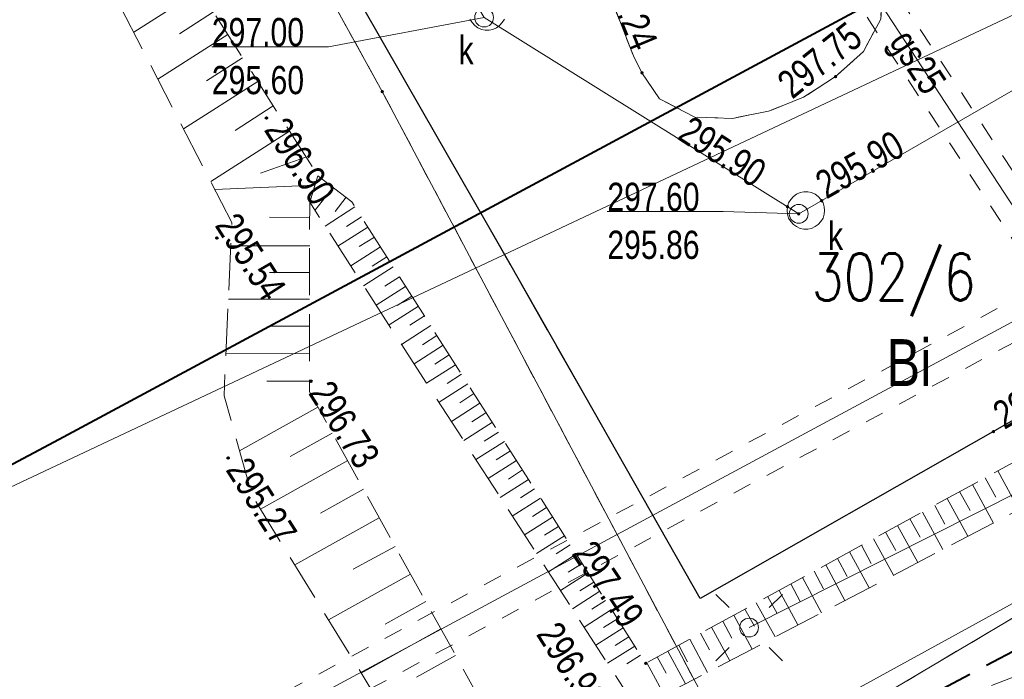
# Model space of a CAD drawing. Header units: metres. Extents: x 7437397 to 7437781, y 5556608 to 5556944.
# Tile 32 of 46: x 7437637 to 7437664, y 5556764 to 5556781. Entities that reach past the tile are written whole.
import ezdxf

# ---------------------------------------------------------------- set-up
doc = ezdxf.new("R2010")
doc.units = ezdxf.units.M
doc.header["$MEASUREMENT"] = 0
for name, pattern in [('0.5_0.5', [1.5, 0.5, -0.5, 0.5]), ('BUBZ01-500', [1.75, 1.25, -0.5]), ('EGBU01-500', [1, 0.5, -0.5]), ('KTCR02-500', [1.5, 1, -0.5]), ('KTJZ01-500', [2, 1.5, -0.5])]:
    doc.linetypes.add(name, pattern=pattern)
doc.layers.get('0').update_dxf_attribs({"color": 250, "lineweight": 5})
for name, color, linetype, lineweight in [('203-Punkt załamania granicy działki nie stabilizowany', 7, 'Continuous', 5), ('BUBZ01', 250, 'Continuous', 5), ('EGBD03', 250, 'Continuous', 5), ('EGBP04_03', 250, 'Continuous', 5), ('EGBU01', 250, 'Continuous', 5), ('GAZ', 50, 'Continuous', 30), ('komora podziemna - przewód kanalizacyjny (powierzchnia)', 7, 'Continuous', 5), ('KTJZ01', 250, 'Continuous', 5), ('KTKR01', 250, 'Continuous', 5), ('latarnia (punkt)', 7, 'Continuous', 5), ('MPZP', 250, 'Continuous', 5), ('przewód elektroenergetyczny (linia)', 7, 'Continuous', 5), ('przewód gazowy (linia)', 7, 'Continuous', 5), ('przewód gazowy (linia)-Atr1', 7, 'Continuous', 5), ('przewód kanalizacyjny (linia)', 7, 'Continuous', 5), ('punkt o określonej wysokości (sieć kanalizacyjna)', 7, 'Continuous', 5), ('punkt o określonej wysokości (sieć kanalizacyjna)-Atr2', 7, 'Continuous', 5), ('punkt o określonej wysokości (sieć kanalizacyjna)-Atr3', 7, 'Continuous', 5), ('punkt wysokościowy naturalny', 7, 'Continuous', 5), ('punkt wysokościowy sztuczny', 7, 'Continuous', 5), ('RTPW01', 250, 'Continuous', 5), ('RTPW02', 250, 'Continuous', 5), ('rzedne dla projektanta', 250, 'Continuous', 5), ('SUPG_01', 250, 'Continuous', 5), ('SUPT_01', 250, 'Continuous', 5), ('SUPW_01', 250, 'Continuous', 5), ('właz okrągły - siec kanalizacyjna (punkt)', 7, 'Continuous', 5), ('właz okrągły - siec kanalizacyjna (punkt)-Atr17', 7, 'Continuous', 5)]:
    doc.layers.add(name, color=color, linetype=linetype, lineweight=lineweight)
doc.styles.get("Standard").update_dxf_attribs({"font": 'txt.shx', "width": 0.75})
doc.linetypes.add('KTOK05_01-500', pattern='A,3.75,[13,dgnlstyle-rozp_2015.shx,S=0.002778,R=0,X=0,Y=0],3.75', length=7.5)

# ---------------------------------------------------------------- blocks, each defined once
blk = doc.blocks.new('US22')
at = {"color": 0, "linetype": 'Continuous', "lineweight": 13, "ltscale": 10}
blk.add_circle((0, 0), 2.5, dxfattribs=at)
blk = doc.blocks.new('PW01')
at = {"layer": 'punkt wysokościowy naturalny', "linetype": 'Continuous', "lineweight": 13}
h = blk.add_hatch(color=0, dxfattribs=at)
edge = h.paths.add_edge_path()
edge.add_arc((0, 0), 0.45, 0, 360)
blk = doc.blocks.new('SM01')
at = {"color": 0, "linetype": 'Continuous', "lineweight": 13, "ltscale": 10}
for p, q in [((-5.3, 5.31), (-8.83, 8.84)), ((5.31, 5.31), (8.84, 8.84)), ((-5.3, -5.3), (-8.83, -8.83)), ((5.31, -5.3), (8.84, -8.83))]:
    blk.add_line(p, q, dxfattribs=at)
blk.add_circle((0, 0), 2.5, dxfattribs=at)
blk = doc.blocks.new('203')
at = {"layer": '203-Punkt załamania granicy działki nie stabilizowany', "linetype": 'Continuous', "lineweight": 13}
h = blk.add_hatch(color=96, dxfattribs=at)
edge = h.paths.add_edge_path()
edge.add_arc((0, 0), 0.45, 0, 360)
blk = doc.blocks.new('PW02')
at = {"layer": 'punkt wysokościowy sztuczny', "linetype": 'Continuous', "lineweight": 13}
h = blk.add_hatch(color=0, dxfattribs=at)
edge = h.paths.add_edge_path()
edge.add_arc((0, 0), 0.45, 0, 360)

msp = doc.modelspace()

# ---------------------------------------------------------------- linework, layer by layer
at = {"layer": 'BUBZ01', "color": 7, "linetype": 'BUBZ01-500', "lineweight": 13, "flags": 128}
for points in [[(7437640.018, 5556785.654), (7437638.515, 5556784.867), (7437643.11, 5556775.98), (7437642.9, 5556771.37), (7437643.65, 5556768.72), (7437650.54, 5556757.5), (7437653.18, 5556756.46), (7437670.11, 5556765.04), (7437677.9, 5556769.59), (7437683.09, 5556775.4), (7437676.3, 5556770.28), (7437669.43, 5556766.05), (7437652.3, 5556759.37), (7437651.48, 5556760.11), (7437645.17, 5556771.48), (7437645.18, 5556776.52), (7437645.4, 5556777.22), (7437640.018, 5556785.654)], [(7437645.4, 5556777.22), (7437646.3, 5556776.53), (7437654.12, 5556764.26), (7437666.36, 5556770.95), (7437677.29, 5556776.98), (7437678.76, 5556776.43), (7437667.36, 5556770.08), (7437653.89, 5556763.04), (7437645.18, 5556776.52), (7437645.4, 5556777.22)]]:
    msp.add_lwpolyline(points, close=True, dxfattribs=at)
at = {"layer": 'BUBZ01', "color": 7, "linetype": 'Continuous', "lineweight": 13, "flags": 128}
for points in [[(7437642.25, 5556782.16), (7437640.5, 5556781.04)], [(7437642.62, 5556781.58), (7437641.72, 5556781)], [(7437643, 5556780.98), (7437641.14, 5556779.79)], [(7437643.39, 5556780.36), (7437642.43, 5556779.75)], [(7437643.8, 5556779.73), (7437641.82, 5556778.47)], [(7437644.21, 5556779.08), (7437643.2, 5556778.43)], [(7437644.64, 5556778.41), (7437642.55, 5556777.07)], [(7437645.08, 5556777.72), (7437643.87, 5556777.29)], [(7437645.32, 5556776.97), (7437642.66, 5556776.86)], [(7437645.8, 5556776.92), (7437645.32, 5556776.3)], [(7437646.15, 5556776.65), (7437645.86, 5556776.27)], [(7437646.38, 5556776.4), (7437645.59, 5556775.88)], [(7437645.18, 5556776.11), (7437644.11, 5556776.12)], [(7437646.56, 5556776.13), (7437646.16, 5556775.87)], [(7437646.73, 5556775.86), (7437645.93, 5556775.35)], [(7437646.9, 5556775.59), (7437646.5, 5556775.34)], [(7437645.18, 5556775.36), (7437643.08, 5556775.36)], [(7437647.06, 5556775.33), (7437646.27, 5556774.83)], [(7437647.23, 5556775.07), (7437646.84, 5556774.82)], [(7437645.18, 5556774.65), (7437644.11, 5556774.65)], [(7437647.4, 5556774.8), (7437646.61, 5556774.3)], [(7437647.57, 5556774.54), (7437647.18, 5556774.29)], [(7437647.73, 5556774.28), (7437646.95, 5556773.78)], [(7437645.17, 5556773.94), (7437643.02, 5556773.94)], [(7437647.9, 5556774.02), (7437647.51, 5556773.77)], [(7437648.07, 5556773.76), (7437647.29, 5556773.26)], [(7437648.23, 5556773.5), (7437647.84, 5556773.25)], [(7437645.17, 5556773.22), (7437644.08, 5556773.22)], [(7437648.4, 5556773.24), (7437647.62, 5556772.74)], [(7437648.56, 5556772.98), (7437648.18, 5556772.73)], [(7437645.17, 5556772.49), (7437642.95, 5556772.5)], [(7437648.73, 5556772.72), (7437647.96, 5556772.22)], [(7437648.89, 5556772.46), (7437648.51, 5556772.21)], [(7437649.06, 5556772.2), (7437648.29, 5556771.71)], [(7437645.17, 5556771.76), (7437644.04, 5556771.76)], [(7437649.22, 5556771.95), (7437648.84, 5556771.7)], [(7437649.39, 5556771.69), (7437648.62, 5556771.2)], [(7437649.71, 5556771.18), (7437648.95, 5556770.69)], [(7437649.55, 5556771.43), (7437649.17, 5556771.19)], [(7437645.4, 5556771.07), (7437643.31, 5556769.91)], [(7437649.87, 5556770.92), (7437649.49, 5556770.68)], [(7437650.04, 5556770.67), (7437649.28, 5556770.18)], [(7437650.2, 5556770.41), (7437649.82, 5556770.17)], [(7437645.78, 5556770.38), (7437644.66, 5556769.76)], [(7437650.36, 5556770.16), (7437649.6, 5556769.68)], [(7437650.52, 5556769.91), (7437650.14, 5556769.67)], [(7437646.19, 5556769.65), (7437643.87, 5556768.36)], [(7437650.68, 5556769.65), (7437649.93, 5556769.17)], [(7437650.84, 5556769.4), (7437650.47, 5556769.16)], [(7437663.49, 5556769.38), (7437664.05, 5556768.35)], [(7437651, 5556769.15), (7437650.25, 5556768.67)], [(7437663.15, 5556769.19), (7437663.43, 5556768.68)], [(7437646.61, 5556768.89), (7437645.47, 5556768.25)], [(7437651.16, 5556768.9), (7437650.79, 5556768.66)], [(7437662.47, 5556768.83), (7437662.75, 5556768.32)], [(7437662.81, 5556769.01), (7437663.37, 5556767.99)], [(7437651.32, 5556768.65), (7437650.57, 5556768.17)], [(7437662.14, 5556768.64), (7437662.69, 5556767.64)], [(7437651.48, 5556768.4), (7437651.11, 5556768.16)], [(7437661.81, 5556768.46), (7437662.08, 5556767.96)], [(7437647.03, 5556768.13), (7437644.78, 5556766.88)], [(7437651.64, 5556768.15), (7437650.89, 5556767.68)], [(7437661.15, 5556768.1), (7437661.42, 5556767.61)], [(7437661.48, 5556768.28), (7437662.02, 5556767.29)], [(7437651.8, 5556767.9), (7437651.43, 5556767.67)], [(7437660.82, 5556767.92), (7437661.36, 5556766.94)], [(7437651.96, 5556767.65), (7437651.21, 5556767.18)], [(7437660.18, 5556767.57), (7437660.71, 5556766.6)], [(7437660.5, 5556767.75), (7437660.77, 5556767.26)], [(7437647.45, 5556767.37), (7437646.34, 5556766.76)], [(7437652.11, 5556767.41), (7437651.74, 5556767.17)], [(7437659.86, 5556767.4), (7437660.12, 5556766.91)], [(7437652.27, 5556767.16), (7437651.53, 5556766.69)], [(7437659.22, 5556767.05), (7437659.48, 5556766.57)], [(7437659.54, 5556767.22), (7437660.06, 5556766.27)], [(7437652.43, 5556766.91), (7437652.06, 5556766.68)], [(7437658.91, 5556766.88), (7437659.42, 5556765.93)], [(7437647.86, 5556766.63), (7437645.68, 5556765.42)], [(7437652.59, 5556766.67), (7437651.85, 5556766.2)], [(7437658.29, 5556766.54), (7437658.8, 5556765.6)], [(7437658.6, 5556766.71), (7437658.85, 5556766.24)], [(7437652.74, 5556766.42), (7437652.37, 5556766.19)], [(7437657.67, 5556766.2), (7437658.17, 5556765.28)], [(7437657.98, 5556766.37), (7437658.23, 5556765.9)], [(7437652.9, 5556766.18), (7437652.17, 5556765.71)], [(7437657.37, 5556766.03), (7437657.62, 5556765.58)], [(7437648.27, 5556765.9), (7437647.19, 5556765.3)], [(7437653.21, 5556765.69), (7437652.48, 5556765.22)], [(7437653.05, 5556765.93), (7437652.69, 5556765.7)], [(7437656.76, 5556765.7), (7437657.01, 5556765.25)], [(7437657.06, 5556765.87), (7437657.56, 5556764.96)], [(7437653.37, 5556765.44), (7437653, 5556765.21)], [(7437656.46, 5556765.54), (7437656.95, 5556764.64)], [(7437648.67, 5556765.18), (7437646.55, 5556764)], [(7437653.52, 5556765.2), (7437652.79, 5556764.74)], [(7437655.87, 5556765.22), (7437656.36, 5556764.33)], [(7437656.17, 5556765.38), (7437656.41, 5556764.93)], [(7437653.67, 5556764.96), (7437653.31, 5556764.73)], [(7437655.29, 5556764.9), (7437655.76, 5556764.02)], [(7437655.58, 5556765.06), (7437655.82, 5556764.62)], [(7437653.83, 5556764.72), (7437653.1, 5556764.26)], [(7437655, 5556764.74), (7437655.23, 5556764.3)], [(7437649.06, 5556764.47), (7437648.02, 5556763.89)], [(7437653.98, 5556764.48), (7437653.62, 5556764.25)], [(7437654.42, 5556764.43), (7437654.66, 5556764)], [(7437654.71, 5556764.58), (7437655.18, 5556763.71)], [(7437654.15, 5556764.27), (7437654.61, 5556763.42)]]:
    msp.add_lwpolyline(points, dxfattribs=at)
at = {"layer": 'EGBD03', "color": 96, "linetype": 'Continuous', "lineweight": 13, "flags": 128}
for points in [[(7437642.867, 5556787.146), (7437647.11, 5556779.46)], [(7437647.11, 5556779.46), (7437656.77, 5556761.25)], [(7437656.77, 5556761.25), (7437683.04, 5556776.81)]]:
    msp.add_lwpolyline(points, dxfattribs=at)
at = {"layer": 'EGBU01', "color": 96, "linetype": 'EGBU01-500', "lineweight": 13, "flags": 128}
for points in [[(7437642.867, 5556787.146), (7437647.11, 5556779.46)], [(7437647.11, 5556779.46), (7437642.867, 5556787.146)], [(7437647.11, 5556779.46), (7437656.77, 5556761.25)], [(7437656.77, 5556761.25), (7437647.11, 5556779.46)], [(7437656.77, 5556761.25), (7437683.04, 5556776.81)], [(7437683.04, 5556776.81), (7437656.77, 5556761.25)]]:
    msp.add_lwpolyline(points, dxfattribs=at)
at = {"layer": 'GAZ', "linetype": '0.5_0.5', "lineweight": 20}
for points in [[(7437665.529, 5556774.835), (7437658.54, 5556785.509)], [(7437596.987, 5556737.911), (7437664.663, 5556774.332), (7437657.704, 5556784.961)], [(7437597.461, 5556737.031), (7437665.632, 5556773.718)]]:
    msp.add_lwpolyline(points, dxfattribs=at)
at = {"layer": 'komora podziemna - przewód kanalizacyjny (powierzchnia)', "color": 36, "linetype": 'Continuous', "lineweight": 13, "flags": 128}
msp.add_lwpolyline([(7437650.36, 5556781.39), (7437650.3, 5556781.3), (7437650.23, 5556781.22), (7437650.15, 5556781.16), (7437650.05, 5556781.11), (7437649.95, 5556781.09), (7437649.85, 5556781.09), (7437649.75, 5556781.11), (7437649.65, 5556781.16), (7437649.57, 5556781.22), (7437649.5, 5556781.3), (7437649.44, 5556781.39)], dxfattribs=at)
msp.add_lwpolyline([(7437658.88, 5556776.3), (7437658.87, 5556776.2), (7437658.84, 5556776.1), (7437658.78, 5556776.01), (7437658.71, 5556775.93), (7437658.63, 5556775.87), (7437658.53, 5556775.82), (7437658.43, 5556775.8), (7437658.33, 5556775.8), (7437658.23, 5556775.82), (7437658.13, 5556775.87), (7437658.05, 5556775.93), (7437657.98, 5556776.01), (7437657.92, 5556776.1), (7437657.89, 5556776.2), (7437657.88, 5556776.3), (7437657.89, 5556776.4), (7437657.92, 5556776.5), (7437657.98, 5556776.59), (7437658.05, 5556776.67), (7437658.13, 5556776.73), (7437658.23, 5556776.78), (7437658.33, 5556776.8), (7437658.43, 5556776.8), (7437658.53, 5556776.78), (7437658.63, 5556776.73), (7437658.71, 5556776.67), (7437658.78, 5556776.59), (7437658.84, 5556776.5), (7437658.87, 5556776.4), (7437658.88, 5556776.3)], close=True, dxfattribs=at)
at = {"layer": 'KTJZ01', "color": 7, "linetype": 'KTJZ01-500', "lineweight": 13, "flags": 128}
for points in [[(7437651.362, 5556791.595), (7437643.343, 5556787.396), (7437648.19, 5556778.92), (7437655.57, 5556765.98), (7437663.42, 5556770.45), (7437676.91, 5556778.17), (7437675.01, 5556781.56), (7437675.11, 5556782.48), (7437675.77, 5556783.33), (7437676.52, 5556783.95), (7437677.46, 5556784.41), (7437678.43, 5556784.63), (7437679.46, 5556784.67), (7437680.43, 5556784.44), (7437681.37, 5556784), (7437682.16, 5556783.33), (7437682.81, 5556782.48), (7437676.39, 5556793.29), (7437676.47, 5556792.28), (7437676.31, 5556791.28), (7437675.94, 5556790.63), (7437669.49, 5556786.95), (7437667.38, 5556785.74), (7437666.84, 5556785.69), (7437666.12, 5556785.98), (7437665.59, 5556786.48), (7437665.01, 5556787.22), (7437659.73, 5556784.21), (7437660.45, 5556782.43), (7437660.37, 5556781.39), (7437659.91, 5556780.53), (7437659.17, 5556779.86), (7437658.32, 5556779.31), (7437657.39, 5556778.94), (7437656.43, 5556778.75), (7437655.43, 5556778.78), (7437654.49, 5556779.27), (7437654.02, 5556779.96), (7437653.79, 5556780.41), (7437650.9, 5556787.87), (7437650.22, 5556789.76), (7437651.87, 5556790.71), (7437651.362, 5556791.595)], [(7437658.92, 5556785.68), (7437659.73, 5556784.21), (7437660.45, 5556782.43), (7437660.37, 5556781.39), (7437659.91, 5556780.53), (7437659.17, 5556779.86), (7437658.32, 5556779.31), (7437657.39, 5556778.94), (7437656.43, 5556778.75), (7437655.43, 5556778.78), (7437654.49, 5556779.27), (7437654.02, 5556779.96), (7437653.79, 5556780.41), (7437650.9, 5556787.87), (7437650.22, 5556789.76), (7437651.87, 5556790.71), (7437655.78, 5556783.9), (7437658.92, 5556785.68)]]:
    msp.add_lwpolyline(points, close=True, dxfattribs=at)
at = {"layer": 'KTKR01', "color": 7, "linetype": 'Continuous', "lineweight": 30, "flags": 128}
msp.add_lwpolyline([(7437685.25, 5556778.28), (7437682.81, 5556782.48), (7437682.16, 5556783.33), (7437681.37, 5556784), (7437680.43, 5556784.44), (7437679.46, 5556784.67), (7437678.43, 5556784.63), (7437677.46, 5556784.41), (7437676.52, 5556783.95), (7437675.77, 5556783.33), (7437675.11, 5556782.48), (7437675.01, 5556781.56), (7437676.91, 5556778.17), (7437663.42, 5556770.45), (7437655.57, 5556765.98), (7437650.54, 5556774.83), (7437648.19, 5556778.92), (7437643.343, 5556787.396)], dxfattribs=at)
at = {"layer": 'MPZP', "color": 212, "linetype": 'KTOK05_01-500', "lineweight": 40, "flags": 128}
msp.add_lwpolyline([(7437480.35, 5556702.039), (7437498.164, 5556705.138), (7437519.727, 5556710.673), (7437570.307, 5556733.919), (7437638.513, 5556770.222), (7437729.943, 5556819.329)], dxfattribs=at)
at = {"layer": 'MPZP', "color": 212, "linetype": 'KTCR02-500', "lineweight": 40, "flags": 128}
msp.add_lwpolyline([(7437738.295, 5556803.984), (7437715.191, 5556791.784), (7437661.349, 5556763.226), (7437574.511, 5556717.006), (7437530.05, 5556696.506), (7437525.798, 5556698.029), (7437514.19, 5556719.761)], dxfattribs=at)
at = {"layer": 'przewód elektroenergetyczny (linia)', "color": 1, "linetype": 'Continuous', "lineweight": 13, "flags": 128}
msp.add_lwpolyline([(7437656.87, 5556765.21), (7437682.33, 5556778.03), (7437683.26, 5556778.5)], dxfattribs=at)
at = {"layer": 'przewód gazowy (linia)', "color": 52, "linetype": 'Continuous', "lineweight": 13, "flags": 128}
msp.add_lwpolyline([(7437658.04, 5556785.36), (7437665.38, 5556774.15)], dxfattribs=at)
at = {"layer": 'przewód kanalizacyjny (linia)', "color": 36, "linetype": 'Continuous', "lineweight": 13, "flags": 128}
msp.add_lwpolyline([(7437645.528, 5556788.539), (7437649.82, 5556781.43), (7437658.19, 5556776.21), (7437672.24, 5556784.32), (7437681.08, 5556785.33)], dxfattribs=at)
at = {"layer": 'punkt o określonej wysokości (sieć kanalizacyjna)-Atr2', "color": 7, "flags": 128}
for points in [[(7437649.82, 5556781.43), (7437645.68, 5556780.65), (7437642.576, 5556780.65)], [(7437658.19, 5556776.21), (7437656.18, 5556776.27), (7437653.098, 5556776.27)]]:
    msp.add_lwpolyline(points, dxfattribs=at)
at = {"layer": 'rzedne dla projektanta', "color": 7, "linetype": 'Continuous', "lineweight": 40}
for centre in [(7437644.03, 5556778.76), (7437642.71, 5556775.57), (7437645.21, 5556771.76), (7437643.01, 5556769.72)]:
    msp.add_circle(centre, 0.0225, dxfattribs=at)
at = {"layer": 'SUPG_01', "color": 52, "linetype": 'Continuous', "lineweight": 13, "flags": 128}
msp.add_lwpolyline([(7437732.989, 5556813.733), (7437728.61, 5556811.05), (7437696.05, 5556793.43), (7437665.38, 5556774.15), (7437624.73, 5556752.297)], dxfattribs=at)
at = {"layer": 'SUPT_01', "color": 30, "linetype": 'Continuous', "lineweight": 13, "flags": 128}
msp.add_lwpolyline([(7437624.834, 5556744.449), (7437654.2, 5556760.54), (7437665.43, 5556766.7), (7437672.97, 5556770.83), (7437672.97, 5556770.83), (7437705.49, 5556788.37), (7437705.49, 5556788.37), (7437729.04, 5556801.46), (7437729.04, 5556801.46), (7437737.403, 5556805.623)], dxfattribs=at)
at = {"layer": 'SUPW_01', "color": 5, "linetype": 'Continuous', "lineweight": 13, "flags": 128}
msp.add_lwpolyline([(7437624.519, 5556762.969), (7437672.34, 5556785.48), (7437678.49, 5556788.41), (7437671.106, 5556801.936)], dxfattribs=at)

# ---------------------------------------------------------------- block references
at = {"layer": 'EGBP04_03', "color": 96, "linetype": 'Continuous', "lineweight": 13, "xscale": 0.1, "yscale": 0.1, "zscale": 0.1}
msp.add_blockref('203', (7437647.11, 5556779.46), dxfattribs=at)
at = {"layer": 'latarnia (punkt)', "color": 7, "linetype": 'Continuous', "lineweight": 13, "xscale": 0.1, "yscale": 0.1, "zscale": 0.1}
msp.add_blockref('SM01', (7437656.87, 5556765.21), dxfattribs=at)
at = {"layer": 'punkt o określonej wysokości (sieć kanalizacyjna)', "color": 7, "linetype": 'Continuous', "lineweight": 13, "xscale": 0.1, "yscale": 0.1, "zscale": 0.1}
for p in [(7437657.89, 5556776.4), (7437658.8, 5556776.56), (7437658.19, 5556776.21)]:
    msp.add_blockref('PW01', p, dxfattribs=at)
at = {"layer": 'RTPW02', "color": 7, "linetype": 'Continuous', "lineweight": 13, "xscale": 0.1, "yscale": 0.1, "zscale": 0.1}
for p in [(7437654.02, 5556779.96), (7437659.17, 5556779.86), (7437663.37, 5556770.42), (7437654.12, 5556764.26)]:
    msp.add_blockref('PW02', p, dxfattribs=at)
at = {"layer": 'właz okrągły - siec kanalizacyjna (punkt)', "color": 7, "linetype": 'Continuous', "lineweight": 13, "xscale": 0.1, "yscale": 0.1, "zscale": 0.1}
for p in [(7437649.82, 5556781.43), (7437658.19, 5556776.21)]:
    msp.add_blockref('US22', p, dxfattribs=at)

# ---------------------------------------------------------------- texts
at = {"layer": 'EGBD03', "color": 96, "linetype": 'Continuous', "lineweight": 30, "width": 0.8}
msp.add_text('302/6', height=1.25, dxfattribs=at).set_placement((7437658.53, 5556773.91))
at = {"layer": 'EGBU01', "color": 96, "linetype": 'Continuous', "lineweight": 30, "insert": (7437660.53, 5556771.629), "char_height": 1.25, "attachment_point": 7, "line_spacing_factor": 0.6}
msp.add_mtext('\\FWORKING_1250;\\H1x;\\W0.8;Bi', dxfattribs=at)
at = {"layer": 'przewód gazowy (linia)-Atr1', "color": 7, "insert": (7437660.795, 5556780.922), "char_height": 0.75, "attachment_point": 4, "rotation": 303.216, "line_spacing_factor": 0.6}
msp.add_mtext('\\FWORKING_1250;\\H1x;\\W0.8;gs25', dxfattribs=at)
at = {"layer": 'punkt o określonej wysokości (sieć kanalizacyjna)-Atr2', "color": 36, "char_height": 0.75, "attachment_point": 7, "line_spacing_factor": 0.6}
for s, insert in [('\\FWORKING_1250;\\H1x;\\W0.8;297.00', (7437642.576, 5556780.657)), ('\\FWORKING_1250;\\H1x;\\W0.8;297.60', (7437653.098, 5556776.277))]:
    msp.add_mtext(s, dxfattribs=dict(at, insert=insert))
for insert, rotation in [((7437654.924, 5556778.21), 327.134), ((7437658.934, 5556776.583), 29.604)]:
    msp.add_mtext('\\FWORKING_1250;\\H1x;\\W0.8;295.90', dxfattribs=dict(at, insert=insert, rotation=rotation))
at = {"layer": 'punkt o określonej wysokości (sieć kanalizacyjna)-Atr3', "color": 36, "char_height": 0.75, "attachment_point": 7, "line_spacing_factor": 0.6}
for s, insert in [('\\FWORKING_1250;\\H1x;\\W0.8;295.60', (7437642.576, 5556779.382)), ('\\FWORKING_1250;\\H1x;\\W0.8;295.86', (7437653.098, 5556775.002))]:
    msp.add_mtext(s, dxfattribs=dict(at, insert=insert))
at = {"layer": 'RTPW01', "color": 7, "linetype": 'Continuous', "lineweight": 13, "char_height": 0.75, "attachment_point": 7, "line_spacing_factor": 0.6}
for s, insert, rotation in [('\\FWORKING_1250;\\H1x;\\W0.8;297.24', (7437652.819, 5556782.754), 292.557), ('\\FWORKING_1250;\\H1x;\\W0.8;297.75', (7437658.026, 5556779.235), 38.616), ('\\FWORKING_1250;\\H1x;\\W0.8;297.72', (7437663.667, 5556770.455), 30.593), ('\\FWORKING_1250;\\H1x;\\W0.8;297.49', (7437652.122, 5556767.171), 303.69), ('\\FWORKING_1250;\\H1x;\\W0.8;296.98', (7437651.179, 5556765.026), 302.418)]:
    msp.add_mtext(s, dxfattribs=dict(at, insert=insert, rotation=rotation))
at = {"layer": 'rzedne dla projektanta', "color": 7, "linetype": 'Continuous', "lineweight": 0, "char_height": 0.75, "attachment_point": 7, "rotation": 302.5365, "line_spacing_factor": 0.6}
for s, insert in [('\\FWORKING_1250;\\H1x;\\W0.8; 296.90', (7437643.819, 5556778.626)), ('\\FWORKING_1250;\\H1x;\\W0.8; 295.54', (7437642.51, 5556776.085)), ('\\FWORKING_1250;\\H1x;\\W0.8; 296.73', (7437644.999, 5556771.626)), ('\\FWORKING_1250;\\H1x;\\W0.8; 295.27', (7437642.799, 5556769.586))]:
    msp.add_mtext(s, dxfattribs=dict(at, insert=insert))
at = {"layer": 'właz okrągły - siec kanalizacyjna (punkt)-Atr17', "color": 7, "char_height": 0.75, "attachment_point": 7, "line_spacing_factor": 0.6}
for insert in [(7437649.14, 5556780.19), (7437658.97, 5556775.25)]:
    msp.add_mtext('\\FWORKING_1250;\\H1x;\\W0.8;k', dxfattribs=dict(at, insert=insert))

doc.saveas('drawing.dxf')
